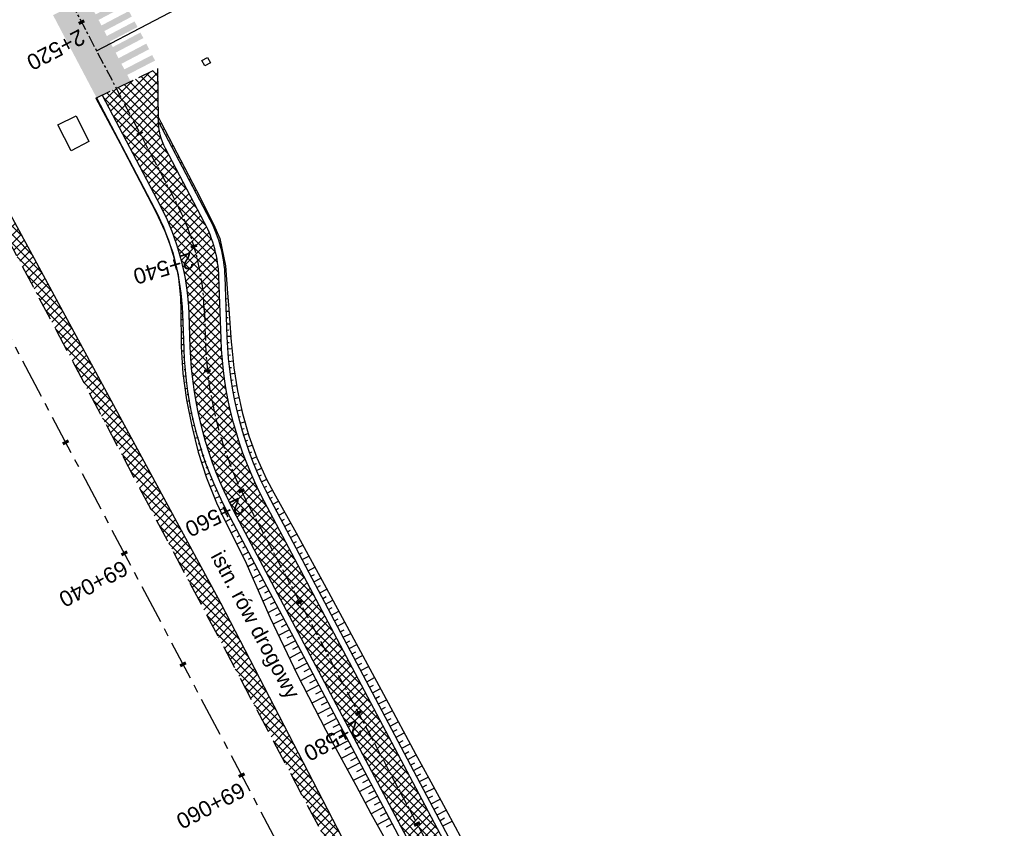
# Model space of a CAD drawing. Header units: metres. Extents: x 7529682 to 7533704, y 5721210 to 5727842.
# Tile 28 of 64: x 7530892 to 7530970, y 5725512 to 5725576. Entities that reach past the tile are written whole.
import ezdxf

# ---------------------------------------------------------------- set-up
doc = ezdxf.new("R2010")
doc.units = ezdxf.units.M
for name, pattern in [('CENTER', [50.8, 31.75, -6.35, 6.35, -6.35]), ('DASHED', [19.05, 12.7, -6.35]), ('HIDDEN', [9.525, 6.35, -3.175])]:
    doc.linetypes.add(name, pattern=pattern)
for name, color, linetype in [('C-DROGI-SYTUACJA-ETYKIETY', 7, 'Continuous'), ('D-hatch-pobocza', 131, 'Continuous'), ('D-pobocza', 7, 'Continuous'), ('D-skarpa', 7, 'Continuous'), ('D-skarpa-kreskowanie', 7, 'Continuous')]:
    doc.layers.add(name, color=color, linetype=linetype)
doc.layers.add('D-hatch-ciag-pieszo-rowerowy', color=7, linetype='Continuous', lineweight=13, true_color=0xff9f80)
doc.layers.add('D-poziome-powl-czerwona', color=7, linetype='Continuous', lineweight=9, true_color=0xff6161)
for name, color, linetype, lineweight in [('D-krawędzie', 7, 'Continuous', 30), ('D-krawężniki-obniżone', 7, 'DASHED', 30), ('D-obrzeża', 7, 'Continuous', 30), ('D-opisy', 7, 'Continuous', 30), ('D-oś', 10, 'CENTER', 30)]:
    doc.layers.add(name, color=color, linetype=linetype, lineweight=lineweight)
doc.layers.add('D-malowanie-proj', color=7, linetype='Continuous', true_color=0x3333ff)
doc.layers.add('poprzeczki', color=7, linetype='Continuous', true_color=0x0000c7)
doc.styles.get("Standard").update_dxf_attribs({"font": 'arial.ttf'})
pattern_1 = [(45, (0, 0), (-0.33675960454, 0.33675960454), []), (135, (0, 0), (-0.33675960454, -0.33675960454), [])]

# ---------------------------------------------------------------- blocks, each defined once
blk = doc.blocks.new('AeccTickLine')
at = {"color": 0, "linetype": 'ByBlock', "lineweight": -2}
blk.add_line((0, 1), (0, -1), dxfattribs=at)

msp = doc.modelspace()

# ---------------------------------------------------------------- hatches: boundary and pattern name
at = {"layer": 'D-hatch-ciag-pieszo-rowerowy'}
h = msp.add_hatch(dxfattribs=at)
h.set_pattern_fill('ANSI37', color=256, scale=0.15, style=0)
h.set_pattern_definition(pattern_1)
h.paths.add_polyline_path([(7530908.012, 5725550.564), (7530907.843, 5725555.506, 0.112773), (7530906.702, 5725559.812), (7530903.597, 5725565.724, -0.119345), (7530903.024, 5725568.007), (7530902.99, 5725572.112), (7530902.831, 5725572.036), (7530899.665, 5725570.523), (7530904.4, 5725561.506, -0.112773), (7530906.681, 5725552.894), (7530906.773, 5725550.234, 0.113466), (7530910.233, 5725537.244), (7530924.386, 5725510.469), (7530927.177, 5725505.157), (7530928.436, 5725505.448), (7530925.491, 5725511.052), (7530911.472, 5725537.574, -0.113466)])
h.paths.add_polyline_path([(7530906.773, 5725550.234), (7530906.681, 5725552.894, 0.112773), (7530904.4, 5725561.506), (7530899.665, 5725570.523), (7530898.537, 5725569.984), (7530903.161, 5725561.178, -0.112773), (7530905.442, 5725552.566), (7530905.533, 5725549.904, 0.113466), (7530908.993, 5725536.913), (7530923.28, 5725509.886), (7530925.918, 5725504.866), (7530927.177, 5725505.157), (7530924.386, 5725510.469), (7530910.233, 5725537.244, -0.113466)])
at = {"layer": 'D-hatch-pobocza'}
h = msp.add_hatch(dxfattribs=at)
h.set_pattern_fill('ANSI37', color=256, scale=0.15, style=0)
h.set_pattern_definition(pattern_1)
h.paths.add_polyline_path([(7531057.01, 5725246.72), (7531044.19, 5725271.11), (7531030.97, 5725296.42), (7531019.37, 5725318.31), (7531007.54, 5725340.71), (7530994.47, 5725365.47), (7530982.58, 5725387.65), (7530971.81, 5725408.22), (7530959.96, 5725430.76), (7530944.54, 5725460.14), (7530935.92, 5725477.07), (7530923.1, 5725500.31), (7530908, 5725529.49), (7530889.658, 5725563.375), (7530889.586, 5725561.257), (7530918.172, 5725507.178), (7530950.163, 5725446.305), (7530993.419, 5725364.265), (7531022.766, 5725308.719), (7531053.81, 5725249.872), (7531081.166, 5725197.875), (7531103.902, 5725154.541), (7531128.123, 5725108.448), (7531149.321, 5725068.209), (7531151.44, 5725067.36), (7531152.004, 5725067.286), (7531141.2, 5725086.69), (7531129.87, 5725108.78), (7531118.46, 5725130.11), (7531107.39, 5725151.39), (7531095.36, 5725174.01), (7531083.61, 5725196.49), (7531071.56, 5725218.8)])
at = {"layer": 'D-malowanie-proj'}
h = msp.add_hatch(color=256, dxfattribs=at)
h.paths.add_polyline_path([(7530899.975, 5725578.011), (7530899.742, 5725578.453), (7530897.087, 5725577.056), (7530897.32, 5725576.613)])
h.paths.add_polyline_path([(7530900.44, 5725577.126), (7530900.207, 5725577.568), (7530897.553, 5725576.171), (7530897.786, 5725575.728)])
h.paths.add_polyline_path([(7530900.906, 5725576.241), (7530900.673, 5725576.683), (7530898.018, 5725575.286), (7530898.251, 5725574.844)])
h.paths.add_polyline_path([(7530895.55, 5725575.682), (7530895.317, 5725576.124), (7530894.875, 5725575.892), (7530895.108, 5725575.449)])
h.paths.add_polyline_path([(7530896.016, 5725574.797), (7530895.783, 5725575.239), (7530895.34, 5725575.007), (7530895.573, 5725574.564)])
h.paths.add_polyline_path([(7530896.481, 5725573.912), (7530896.249, 5725574.355), (7530895.806, 5725574.122), (7530896.039, 5725573.679)])
h = msp.add_hatch(color=256, dxfattribs=at)
h.paths.add_polyline_path([(7530901.359, 5725575.413), (7530901.126, 5725575.855), (7530898.471, 5725574.458), (7530898.704, 5725574.016)])
h.paths.add_polyline_path([(7530901.825, 5725574.528), (7530901.592, 5725574.971), (7530898.937, 5725573.573), (7530899.17, 5725573.131)])
h.paths.add_polyline_path([(7530902.29, 5725573.643), (7530902.058, 5725574.086), (7530899.403, 5725572.688), (7530899.636, 5725572.246)])
h.paths.add_polyline_path([(7530896.934, 5725573.084), (7530896.702, 5725573.527), (7530896.259, 5725573.294), (7530896.492, 5725572.852)])
h.paths.add_polyline_path([(7530897.4, 5725572.199), (7530897.167, 5725572.642), (7530896.725, 5725572.409), (7530896.958, 5725571.967)])
h.paths.add_polyline_path([(7530897.866, 5725571.315), (7530897.633, 5725571.757), (7530897.19, 5725571.524), (7530897.423, 5725571.082)])
h.paths.add_polyline_path([(7530898.332, 5725570.43), (7530898.099, 5725570.872), (7530897.656, 5725570.639), (7530897.889, 5725570.197)])
h.paths.add_polyline_path([(7530902.758, 5725572.739), (7530902.529, 5725573.182), (7530899.869, 5725571.804), (7530900.101, 5725571.361)])
at = {"layer": 'D-poziome-powl-czerwona'}
h = msp.add_hatch(color=256, dxfattribs=at)
h.dxf.hatch_style = 1
edge = h.paths.add_edge_path()
edge.add_line((7530898.098, 5725569.774), (7530900.739, 5725571.036))
edge.add_arc((7530917.765, 5725558.334), 21.242, 143.02832, 143.27555, ccw=False)
edge.add_line((7530900.794, 5725571.11), (7530897.369, 5725577.672))
edge.add_arc((7530894.893, 5725582.048), 5.029, 291.58813, 299.50761, ccw=False)
edge.add_line((7530896.743, 5725577.372), (7530894.629, 5725576.362))
edge.add_line((7530894.629, 5725576.362), (7530898.098, 5725569.774))

# ---------------------------------------------------------------- linework, layer by layer
at = {"layer": 'D-krawędzie', "linetype": 'HIDDEN', "ltscale": 0.3, "flags": 128}
msp.add_lwpolyline([(7530572.01, 5726166.06), (7530599.74, 5726113.52), (7530641.555, 5726032.008), (7530660.961, 5725995.07), (7530689.128, 5725941.54), (7530707.336, 5725907.032), (7530725.256, 5725873.093), (7530743.97, 5725837.654), (7530770.527, 5725787.119), (7530787.864, 5725754.267), (7530809.898, 5725712.542), (7530824.739, 5725684.389), (7530840.856, 5725653.693), (7530860.675, 5725616.154), (7530865.283, 5725607.394), (7530878.05, 5725583.08), (7530918.172, 5725507.178), (7530950.163, 5725446.305), (7530993.419, 5725364.265), (7531022.766, 5725308.719), (7531053.81, 5725249.872), (7531081.166, 5725197.875), (7531103.902, 5725154.541), (7531128.123, 5725108.448), (7531149.3, 5725068.25), (7531167.38, 5725033.767), (7531197.165, 5724976.988), (7531228.151, 5724918.034), (7531253.153, 5724870.491), (7531286.796, 5724806.654), (7531306.74, 5724768.665), (7531335.094, 5724714.652), (7531357.319, 5724672.439), (7531373.645, 5724641.454), (7531392.162, 5724605.999), (7531418.48, 5724555.853), (7531439.727, 5724515.582), (7531476.36, 5724446.19), (7531491.8, 5724416.76), (7531531.9, 5724339.933), (7531557.227, 5724291.659), (7531569.852, 5724267.577), (7531591.376, 5724226.548), (7531610.004, 5724191.103), (7531616.883, 5724177.999), (7531629.985, 5724153.025), (7531641.007, 5724132.022), (7531664.906, 5724087.617), (7531677.644, 5724064.786), (7531683.112, 5724054.988), (7531686.753, 5724048.18), (7531695.448, 5724031.697), (7531703.749, 5724015.917), (7531709.214, 5724005.514), (7531719.389, 5723986.147), (7531726.295, 5723973), (7531732.741, 5723960.736), (7531735.13, 5723956.19)], dxfattribs=at)
at = {"layer": 'D-krawędzie', "linetype": 'ByBlock'}
for points in [[(7530906.492, 5725572.753), (7530906.933, 5725572.988), (7530907.168, 5725572.547), (7530906.727, 5725572.312), (7530906.492, 5725572.753)], [(7530895, 5725567.61), (7530896.464, 5725568.342), (7530897.49, 5725566.29), (7530896.08, 5725565.55), (7530895, 5725567.61)]]:
    msp.add_lwpolyline(points, dxfattribs=at)
at = {"layer": 'D-krawężniki-obniżone', "ltscale": 0.1}
msp.add_lwpolyline([(7530898.035, 5725569.744), (7530902.99, 5725572.112)], dxfattribs=at)
at = {"layer": 'D-obrzeża'}
for points in [[(7531033.909, 5725306.164), (7531023.945, 5725324.301, -0.004067), (7531021.63, 5725328.597), (7531000.738, 5725368.139), (7530957.484, 5725450.176), (7530925.491, 5725511.052), (7530911.472, 5725537.574, -0.113466), (7530908.012, 5725550.564), (7530907.843, 5725555.506, 0.112773), (7530906.702, 5725559.812), (7530903.597, 5725565.724, -0.119345), (7530903.024, 5725568.007), (7530902.99, 5725572.112)], [(7530898.537, 5725569.984), (7530903.161, 5725561.178, -0.112773), (7530905.442, 5725552.566), (7530905.533, 5725549.904, 0.113466), (7530908.993, 5725536.913), (7530923.28, 5725509.886), (7530955.272, 5725449.011), (7530998.527, 5725366.973), (7531019.429, 5725327.411, 0.004067), (7531021.744, 5725323.115), (7531031.707, 5725304.978, -0.004228)]]:
    msp.add_lwpolyline(points, format="xyb", dxfattribs=at)
at = {"layer": 'D-opisy'}
msp.add_line((7530898.095, 5725573.514), (7530930.631, 5725590.598), dxfattribs=at)
at = {"layer": 'D-oś', "ltscale": 0.1}
msp.add_lwpolyline([(7531164.28, 5725032.142), (7531146.202, 5725066.622), (7531125.026, 5725106.818), (7531100.803, 5725152.914), (7531078.067, 5725196.247), (7531050.713, 5725248.241), (7531019.672, 5725307.084), (7530990.323, 5725362.632), (7530947.066, 5725444.675), (7530915.075, 5725505.546), (7530874.954, 5725581.449)], dxfattribs=at)
at = {"layer": 'D-oś', "ltscale": 0.03}
msp.add_lwpolyline([(7530894.636, 5725580.102), (7530904.4, 5725561.506, -0.112773), (7530906.681, 5725552.894), (7530906.773, 5725550.234, 0.113466), (7530910.233, 5725537.244), (7530924.386, 5725510.469), (7530956.378, 5725449.593), (7530999.633, 5725367.556), (7531020.53, 5725328.004, 0.004067), (7531022.845, 5725323.708), (7531022.845, 5725323.708), (7531032.808, 5725305.571, -0.004228)], format="xyb", dxfattribs=at)
at = {"layer": 'D-pobocza'}
for points in [[(7530898.085, 5725569.768), (7530902.718, 5725560.945, -0.112773), (7530904.942, 5725552.549), (7530905.038, 5725549.771, 0.113466), (7530908.497, 5725536.781), (7530922.837, 5725509.653), (7530954.83, 5725448.778), (7530998.085, 5725366.74), (7531018.989, 5725327.174, 0.004067), (7531021.304, 5725322.878), (7531031.267, 5725304.741, -0.004228)], [(7531034.349, 5725306.401), (7531024.385, 5725324.538, -0.004067), (7531022.07, 5725328.834), (7531001.18, 5725368.373), (7530957.927, 5725450.408), (7530925.934, 5725511.285), (7530911.968, 5725537.706, -0.113466), (7530908.508, 5725550.696), (7530908.342, 5725555.523, 0.112773), (7530907.145, 5725560.044), (7530903.027, 5725567.886)]]:
    msp.add_lwpolyline(points, format="xyb", dxfattribs=at)
msp.add_lwpolyline([(7531149.321, 5725068.209), (7531151.44, 5725067.36), (7531152.004, 5725067.286), (7531141.2, 5725086.69), (7531129.87, 5725108.78), (7531118.46, 5725130.11), (7531107.39, 5725151.39), (7531095.36, 5725174.01), (7531083.61, 5725196.49), (7531071.56, 5725218.8), (7531057.01, 5725246.72), (7531044.19, 5725271.11), (7531030.97, 5725296.42), (7531019.37, 5725318.31), (7531007.54, 5725340.71), (7530994.47, 5725365.47), (7530982.58, 5725387.65), (7530971.81, 5725408.22), (7530959.96, 5725430.76), (7530944.54, 5725460.14), (7530935.92, 5725477.07), (7530923.1, 5725500.31), (7530908, 5725529.49), (7530889.658, 5725563.375)], dxfattribs=at)
at = {"layer": 'D-skarpa', "linetype": 'Continuous'}
msp.add_lwpolyline([(7530898.035, 5725569.744), (7530899.991, 5725566.123), (7530902.827, 5725560.68), (7530903.548, 5725559.144), (7530904.177, 5725557.433), (7530904.587, 5725555.657), (7530904.786, 5725553.848), (7530904.817, 5725552.83), (7530904.831, 5725550.167), (7530904.838, 5725549.937), (7530904.978, 5725547.812), (7530905.262, 5725545.699), (7530905.687, 5725543.61), (7530906.194, 5725541.534), (7530906.848, 5725539.496), (7530907.648, 5725537.506), (7530908.263, 5725536.203), (7530909.906, 5725532.933), (7530911.917, 5725528.34), (7530914.071, 5725523.824), (7530916.36, 5725519.378), (7530918.748, 5725514.985), (7530919.957, 5725512.741), (7530921.925, 5725509.168, -0.019339)], format="xyb", dxfattribs=at)
msp.add_lwpolyline([(7530903.023, 5725568.21), (7530903.231, 5725567.824), (7530906.067, 5725562.381), (7530907.412, 5725559.706), (7530907.911, 5725558.549), (7530908.366, 5725556.38), (7530908.531, 5725554.188), (7530908.646, 5725552.962), (7530908.822, 5725550.304), (7530908.836, 5725550.103), (7530909.032, 5725548.252), (7530909.321, 5725546.417), (7530909.719, 5725544.603), (7530910.235, 5725542.821), (7530910.874, 5725541.08), (7530911.638, 5725539.392), (7530912.212, 5725538.29), (7530913.989, 5725535.091), (7530916.401, 5725530.711), (7530921.135, 5725521.902), (7530923.495, 5725517.494), (7530924.717, 5725515.257), (7530925.889, 5725513.104), (7530926.658, 5725511.67), (7530928.249, 5725508.689)], dxfattribs=at)
at = {"layer": 'D-skarpa-kreskowanie', "linetype": 'Continuous'}
for p, q in [((7530898.127, 5725569.573, 107.937), (7530898.151, 5725569.585, 107.919)), ((7530898.365, 5725569.133, 107.933), (7530898.407, 5725569.155, 107.901)), ((7530898.603, 5725568.693, 107.93), (7530898.621, 5725568.703, 107.916)), ((7530898.84, 5725568.253, 107.926), (7530898.872, 5725568.27, 107.902)), ((7530899.078, 5725567.813, 107.922), (7530899.091, 5725567.82, 107.912)), ((7530899.316, 5725567.373, 107.918), (7530899.337, 5725567.384, 107.902)), ((7530903.142, 5725567.667, 108.033), (7530903.276, 5725567.738, 107.932)), ((7530903.374, 5725567.225, 108.033), (7530903.441, 5725567.26, 107.983)), ((7530899.554, 5725566.933, 107.914), (7530899.562, 5725566.937, 107.908)), ((7530899.791, 5725566.493, 107.911), (7530899.802, 5725566.499, 107.903)), ((7530903.607, 5725566.782, 108.033), (7530903.738, 5725566.851, 107.934)), ((7530903.839, 5725566.339, 108.033), (7530903.904, 5725566.373, 107.984)), ((7530900.028, 5725566.053, 107.908), (7530900.031, 5725566.055, 107.905)), ((7530900.259, 5725565.609, 107.909), (7530900.267, 5725565.614, 107.903)), ((7530904.072, 5725565.897, 108.033), (7530904.2, 5725565.964, 107.937)), ((7530900.49, 5725565.166, 107.91), (7530900.495, 5725565.168, 107.907)), ((7530904.304, 5725565.454, 108.034), (7530904.368, 5725565.487, 107.986)), ((7530904.537, 5725565.011, 108.034), (7530904.662, 5725565.077, 107.939)), ((7530900.721, 5725564.723, 107.911), (7530900.732, 5725564.728, 107.903)), ((7530900.952, 5725564.279, 107.913), (7530900.958, 5725564.282, 107.908)), ((7530904.769, 5725564.569, 108.034), (7530904.831, 5725564.601, 107.987)), ((7530905.001, 5725564.126, 108.034), (7530905.124, 5725564.19, 107.942)), ((7530901.183, 5725563.836, 107.914), (7530901.197, 5725563.843, 107.904)), ((7530901.414, 5725563.392, 107.915), (7530901.422, 5725563.396, 107.91)), ((7530905.234, 5725563.683, 108.034), (7530905.295, 5725563.715, 107.989)), ((7530905.466, 5725563.24, 108.035), (7530905.586, 5725563.304, 107.944)), ((7530901.645, 5725562.949, 107.916), (7530901.662, 5725562.958, 107.904)), ((7530901.876, 5725562.505, 107.918), (7530901.885, 5725562.51, 107.911)), ((7530905.699, 5725562.798, 108.035), (7530905.758, 5725562.829, 107.99)), ((7530905.931, 5725562.355, 108.035), (7530906.048, 5725562.417, 107.947)), ((7530902.107, 5725562.062, 107.919), (7530902.127, 5725562.072, 107.904)), ((7530902.338, 5725561.619, 107.92), (7530902.349, 5725561.624, 107.912)), ((7530902.569, 5725561.175, 107.922), (7530902.591, 5725561.187, 107.905)), ((7530902.8, 5725560.732, 107.923), (7530902.812, 5725560.738, 107.914)), ((7530903.014, 5725560.281, 107.923), (7530903.038, 5725560.292, 107.905)), ((7530903.227, 5725559.829, 107.922), (7530903.238, 5725559.834, 107.914)), ((7530903.439, 5725559.377, 107.922), (7530903.461, 5725559.386, 107.905)), ((7530903.631, 5725558.917, 107.92), (7530903.641, 5725558.921, 107.913)), ((7530903.804, 5725558.448, 107.916), (7530903.818, 5725558.453, 107.906)), ((7530903.976, 5725557.979, 107.912), (7530903.981, 5725557.98, 107.909)), ((7530904.149, 5725557.51, 107.908), (7530904.152, 5725557.51, 107.906)), ((7530904.279, 5725557.027, 107.906), (7530904.275, 5725557.026, 107.905)), ((7530904.398, 5725556.542, 107.907), (7530904.383, 5725556.538, 107.898)), ((7530904.517, 5725556.056, 107.907), (7530904.506, 5725556.054, 107.9)), ((7530904.627, 5725555.569, 107.907), (7530904.597, 5725555.563, 107.887)), ((7530904.697, 5725555.073, 107.907), (7530904.674, 5725555.07, 107.892)), ((7530904.767, 5725554.578, 107.907), (7530904.707, 5725554.571, 107.867)), ((7530904.837, 5725554.083, 107.908), (7530904.799, 5725554.079, 107.882)), ((7530908.342, 5725554.258, 108.038), (7530908.43, 5725554.266, 107.979)), ((7530908.38, 5725553.759, 108.038), (7530908.57, 5725553.773, 107.911)), ((7530904.886, 5725553.586, 107.908), (7530904.794, 5725553.579, 107.847)), ((7530904.917, 5725553.087, 107.908), (7530904.863, 5725553.084, 107.872)), ((7530908.411, 5725553.26, 108.038), (7530908.514, 5725553.265, 107.969)), ((7530904.941, 5725552.588, 107.908), (7530904.818, 5725552.583, 107.826)), ((7530908.437, 5725552.761, 108.038), (7530908.659, 5725552.769, 107.89)), ((7530908.454, 5725552.261, 108.038), (7530908.573, 5725552.265, 107.959)), ((7530904.975, 5725551.588, 107.909), (7530904.823, 5725551.583, 107.807)), ((7530904.958, 5725552.088, 107.908), (7530904.889, 5725552.086, 107.863)), ((7530908.471, 5725551.762, 108.039), (7530908.725, 5725551.77, 107.869)), ((7530904.992, 5725551.089, 107.909), (7530904.909, 5725551.086, 107.853)), ((7530908.489, 5725551.262, 108.039), (7530908.623, 5725551.267, 107.949)), ((7530908.506, 5725550.762, 108.039), (7530908.791, 5725550.772, 107.849)), ((7530905.01, 5725550.589, 107.909), (7530904.829, 5725550.583, 107.788)), ((7530905.027, 5725550.089, 107.909), (7530904.93, 5725550.086, 107.845)), ((7530908.523, 5725550.263, 108.039), (7530908.674, 5725550.268, 107.939)), ((7530905.059, 5725549.59, 107.909), (7530904.862, 5725549.58, 107.777)), ((7530905.097, 5725549.092, 107.909), (7530904.996, 5725549.085, 107.842)), ((7530908.554, 5725549.764, 108.039), (7530908.87, 5725549.78, 107.828)), ((7530908.591, 5725549.265, 108.039), (7530908.757, 5725549.277, 107.929)), ((7530905.134, 5725548.593, 107.91), (7530904.928, 5725548.576, 107.772)), ((7530908.629, 5725548.766, 108.04), (7530908.974, 5725548.797, 107.808)), ((7530908.666, 5725548.268, 108.04), (7530908.846, 5725548.287, 107.919)), ((7530905.225, 5725547.598, 107.91), (7530905.01, 5725547.573, 107.766)), ((7530905.171, 5725548.095, 107.91), (7530905.066, 5725548.084, 107.839)), ((7530908.733, 5725547.772, 108.04), (7530909.1, 5725547.818, 107.793)), ((7530905.295, 5725547.103, 107.91), (7530905.186, 5725547.088, 107.837)), ((7530908.804, 5725547.277, 108.04), (7530908.99, 5725547.304, 107.914)), ((7530908.874, 5725546.782, 108.04), (7530909.254, 5725546.843, 107.784)), ((7530905.366, 5725546.608, 107.91), (7530905.144, 5725546.575, 107.761)), ((7530905.436, 5725546.113, 107.91), (7530905.324, 5725546.094, 107.834)), ((7530908.949, 5725546.288, 108.041), (7530909.141, 5725546.323, 107.91)), ((7530905.515, 5725545.619, 107.911), (7530905.286, 5725545.578, 107.756)), ((7530905.618, 5725545.13, 107.911), (7530905.503, 5725545.107, 107.832)), ((7530909.052, 5725545.799, 108.041), (7530909.44, 5725545.875, 107.777)), ((7530909.155, 5725545.31, 108.041), (7530909.35, 5725545.352, 107.908)), ((7530905.722, 5725544.641, 107.911), (7530905.487, 5725544.591, 107.751)), ((7530909.259, 5725544.821, 108.041), (7530909.651, 5725544.912, 107.773)), ((7530909.374, 5725544.334, 108.041), (7530909.571, 5725544.384, 107.906)), ((7530905.929, 5725543.662, 107.911), (7530905.689, 5725543.603, 107.747)), ((7530905.825, 5725544.151, 107.911), (7530905.706, 5725544.124, 107.83)), ((7530909.509, 5725543.853, 108.042), (7530909.905, 5725543.96, 107.768)), ((7530906.064, 5725543.181, 107.911), (7530905.936, 5725543.147, 107.823)), ((7530909.645, 5725543.372, 108.042), (7530909.843, 5725543.429, 107.904)), ((7530909.781, 5725542.89, 108.042), (7530910.179, 5725543.014, 107.764)), ((7530906.2, 5725542.7, 107.912), (7530905.928, 5725542.624, 107.723)), ((7530906.336, 5725542.219, 107.912), (7530906.192, 5725542.176, 107.812)), ((7530909.935, 5725542.415, 108.042), (7530910.135, 5725542.481, 107.902)), ((7530910.103, 5725541.944, 108.042), (7530910.505, 5725542.085, 107.758)), ((7530906.471, 5725541.737, 107.912), (7530906.168, 5725541.642, 107.7)), ((7530906.632, 5725541.264, 107.912), (7530906.473, 5725541.211, 107.801)), ((7530910.27, 5725541.473, 108.043), (7530910.473, 5725541.548, 107.899)), ((7530906.799, 5725540.793, 107.912), (7530906.469, 5725540.677, 107.679)), ((7530910.438, 5725541.002, 108.043), (7530910.844, 5725541.16, 107.752)), ((7530910.631, 5725540.541, 108.043), (7530910.836, 5725540.625, 107.895)), ((7530907.134, 5725539.851, 107.913), (7530906.778, 5725539.714, 107.658)), ((7530906.967, 5725540.322, 107.912), (7530906.795, 5725540.259, 107.79)), ((7530910.829, 5725540.082, 108.043), (7530911.245, 5725540.261, 107.741)), ((7530911.028, 5725539.623, 108.043), (7530911.238, 5725539.718, 107.89)), ((7530907.319, 5725539.386, 107.913), (7530907.135, 5725539.312, 107.781)), ((7530907.517, 5725538.927, 107.913), (7530907.14, 5725538.768, 107.64)), ((7530911.228, 5725539.165, 108.043), (7530911.652, 5725539.366, 107.731)), ((7530907.716, 5725538.468, 107.913), (7530907.523, 5725538.383, 107.772)), ((7530911.451, 5725538.718, 108.044), (7530911.665, 5725538.824, 107.884)), ((7530911.675, 5725538.27, 108.044), (7530912.106, 5725538.494, 107.72)), ((7530907.914, 5725538.01, 107.913), (7530907.518, 5725537.828, 107.623)), ((7530908.121, 5725537.554, 107.914), (7530907.918, 5725537.457, 107.764)), ((7530911.904, 5725537.826, 108.044), (7530912.123, 5725537.942, 107.879)), ((7530912.138, 5725537.384, 108.044), (7530912.584, 5725537.62, 107.707)), ((7530908.345, 5725537.107, 107.914), (7530907.933, 5725536.902, 107.607)), ((7530908.568, 5725536.66, 107.914), (7530908.359, 5725536.552, 107.757)), ((7530912.371, 5725536.942, 108.044), (7530912.599, 5725537.062, 107.873)), ((7530912.605, 5725536.5, 108.045), (7530913.07, 5725536.746, 107.694)), ((7530908.797, 5725536.215, 107.914), (7530908.37, 5725535.99, 107.593)), ((7530909.03, 5725535.773, 107.914), (7530908.813, 5725535.658, 107.75)), ((7530912.839, 5725536.058, 108.045), (7530913.076, 5725536.183, 107.866)), ((7530913.072, 5725535.616, 108.045), (7530913.556, 5725535.871, 107.681)), ((7530909.264, 5725535.331, 107.914), (7530908.819, 5725535.096, 107.579)), ((7530913.306, 5725535.174, 108.045), (7530913.552, 5725535.304, 107.86)), ((7530913.54, 5725534.732, 108.045), (7530914.041, 5725534.997, 107.668)), ((7530909.731, 5725534.447, 107.915), (7530909.268, 5725534.202, 107.566)), ((7530909.498, 5725534.889, 107.915), (7530909.271, 5725534.769, 107.743)), ((7530913.773, 5725534.29, 108.045), (7530914.028, 5725534.424, 107.854)), ((7530910.199, 5725533.563, 107.915), (7530909.717, 5725533.309, 107.552)), ((7530909.965, 5725534.005, 107.915), (7530909.729, 5725533.88, 107.737)), ((7530914.007, 5725533.848, 108.046), (7530914.523, 5725534.12, 107.656)), ((7530914.241, 5725533.406, 108.046), (7530914.503, 5725533.544, 107.848)), ((7530910.666, 5725532.679, 107.915), (7530910.139, 5725532.401, 107.518)), ((7530910.432, 5725533.121, 107.915), (7530910.185, 5725532.99, 107.729)), ((7530914.474, 5725532.964, 108.046), (7530915.006, 5725533.244, 107.645)), ((7530914.708, 5725532.522, 108.046), (7530914.978, 5725532.664, 107.843)), ((7530911.133, 5725531.795, 107.916), (7530910.541, 5725531.482, 107.469)), ((7530910.9, 5725532.237, 107.916), (7530910.62, 5725532.089, 107.705)), ((7530914.942, 5725532.079, 108.046), (7530915.488, 5725532.368, 107.634)), ((7530911.367, 5725531.353, 107.916), (7530911.055, 5725531.188, 107.681)), ((7530915.175, 5725531.637, 108.047), (7530915.452, 5725531.784, 107.838)), ((7530915.409, 5725531.195, 108.047), (7530915.971, 5725531.492, 107.623)), ((7530911.601, 5725530.911, 107.916), (7530910.943, 5725530.563, 107.421)), ((7530911.834, 5725530.469, 107.916), (7530911.489, 5725530.286, 107.656)), ((7530915.643, 5725530.753, 108.047), (7530915.927, 5725530.904, 107.832)), ((7530915.876, 5725530.311, 108.047), (7530916.452, 5725530.616, 107.613)), ((7530912.068, 5725530.027, 107.917), (7530911.346, 5725529.645, 107.372)), ((7530912.302, 5725529.585, 107.917), (7530911.924, 5725529.385, 107.632)), ((7530916.11, 5725529.869, 108.047), (7530916.4, 5725530.022, 107.829)), ((7530916.344, 5725529.427, 108.047), (7530916.926, 5725529.735, 107.609)), ((7530912.535, 5725529.143, 107.917), (7530911.748, 5725528.726, 107.323)), ((7530912.769, 5725528.701, 107.917), (7530912.36, 5725528.484, 107.609)), ((7530916.577, 5725528.985, 108.048), (7530916.87, 5725529.14, 107.827)), ((7530916.811, 5725528.543, 108.048), (7530917.399, 5725528.854, 107.604)), ((7530913.003, 5725528.259, 107.917), (7530912.167, 5725527.817, 107.287)), ((7530917.045, 5725528.101, 108.048), (7530917.34, 5725528.257, 107.825)), ((7530917.278, 5725527.659, 108.048), (7530917.873, 5725527.973, 107.6)), ((7530913.47, 5725527.374, 107.918), (7530912.597, 5725526.913, 107.26)), ((7530913.236, 5725527.816, 107.917), (7530912.809, 5725527.591, 107.595)), ((7530917.512, 5725527.217, 108.048), (7530917.811, 5725527.375, 107.823)), ((7530917.746, 5725526.775, 108.049), (7530918.346, 5725527.092, 107.596)), ((7530913.937, 5725526.49, 107.918), (7530913.028, 5725526.01, 107.233)), ((7530913.704, 5725526.932, 107.918), (7530913.258, 5725526.697, 107.582)), ((7530917.979, 5725526.333, 108.049), (7530918.281, 5725526.492, 107.821)), ((7530914.405, 5725525.606, 107.918), (7530913.459, 5725525.107, 107.206)), ((7530914.171, 5725526.048, 107.918), (7530913.707, 5725525.803, 107.569)), ((7530918.213, 5725525.891, 108.049), (7530918.82, 5725526.211, 107.592)), ((7530918.447, 5725525.449, 108.049), (7530918.751, 5725525.61, 107.819)), ((7530914.638, 5725525.164, 107.919), (7530914.157, 5725524.91, 107.555)), ((7530918.68, 5725525.007, 108.049), (7530919.293, 5725525.331, 107.587)), ((7530914.872, 5725524.722, 107.919), (7530913.89, 5725524.203, 107.179)), ((7530915.106, 5725524.28, 107.919), (7530914.607, 5725524.017, 107.543)), ((7530918.914, 5725524.565, 108.049), (7530919.222, 5725524.727, 107.817)), ((7530919.148, 5725524.123, 108.05), (7530919.766, 5725524.45, 107.583)), ((7530915.339, 5725523.838, 107.919), (7530914.337, 5725523.308, 107.163)), ((7530915.573, 5725523.396, 107.919), (7530915.069, 5725523.13, 107.539)), ((7530919.381, 5725523.681, 108.05), (7530919.692, 5725523.845, 107.815)), ((7530919.615, 5725523.239, 108.05), (7530920.24, 5725523.569, 107.579)), ((7530915.807, 5725522.954, 107.919), (7530914.794, 5725522.419, 107.156)), ((7530916.04, 5725522.512, 107.92), (7530915.532, 5725522.243, 107.536)), ((7530919.849, 5725522.797, 108.05), (7530920.163, 5725522.963, 107.813)), ((7530920.082, 5725522.355, 108.05), (7530920.713, 5725522.688, 107.575)), ((7530916.274, 5725522.07, 107.92), (7530915.252, 5725521.53, 107.149)), ((7530916.508, 5725521.628, 107.92), (7530915.994, 5725521.357, 107.533)), ((7530920.316, 5725521.912, 108.05), (7530920.633, 5725522.08, 107.811)), ((7530920.55, 5725521.47, 108.051), (7530921.187, 5725521.807, 107.57)), ((7530916.741, 5725521.186, 107.92), (7530915.71, 5725520.641, 107.142)), ((7530920.783, 5725521.028, 108.051), (7530921.103, 5725521.197, 107.81)), ((7530921.017, 5725520.586, 108.051), (7530921.658, 5725520.925, 107.567)), ((7530917.209, 5725520.302, 107.92), (7530916.167, 5725519.751, 107.135)), ((7530916.975, 5725520.744, 107.92), (7530916.457, 5725520.47, 107.53)), ((7530921.251, 5725520.144, 108.051), (7530921.572, 5725520.314, 107.809)), ((7530921.484, 5725519.702, 108.051), (7530922.13, 5725520.044, 107.564)), ((7530917.676, 5725519.418, 107.921), (7530916.637, 5725518.868, 107.137)), ((7530917.442, 5725519.86, 107.921), (7530916.92, 5725519.584, 107.527)), ((7530921.718, 5725519.26, 108.052), (7530922.042, 5725519.432, 107.807)), ((7530918.143, 5725518.534, 107.921), (7530917.114, 5725517.99, 107.145)), ((7530917.91, 5725518.976, 107.921), (7530917.393, 5725518.702, 107.531)), ((7530921.952, 5725518.818, 108.052), (7530922.602, 5725519.162, 107.561)), ((7530922.185, 5725518.376, 108.052), (7530922.512, 5725518.549, 107.806)), ((7530918.377, 5725518.092, 107.921), (7530917.865, 5725517.821, 107.535)), ((7530922.419, 5725517.934, 108.052), (7530923.074, 5725518.28, 107.558)), ((7530918.61, 5725517.65, 107.922), (7530917.592, 5725517.111, 107.154)), ((7530918.844, 5725517.207, 107.922), (7530918.338, 5725516.94, 107.54)), ((7530922.653, 5725517.492, 108.052), (7530922.981, 5725517.666, 107.805)), ((7530922.886, 5725517.05, 108.052), (7530923.546, 5725517.399, 107.555)), ((7530919.078, 5725516.765, 107.922), (7530918.07, 5725516.233, 107.162)), ((7530919.311, 5725516.323, 107.922), (7530918.81, 5725516.058, 107.544)), ((7530923.12, 5725516.608, 108.053), (7530923.453, 5725516.784, 107.801)), ((7530923.354, 5725516.166, 108.053), (7530924.026, 5725516.521, 107.546)), ((7530919.545, 5725515.881, 107.922), (7530918.548, 5725515.354, 107.17)), ((7530919.779, 5725515.439, 107.922), (7530919.282, 5725515.177, 107.548)), ((7530923.587, 5725515.724, 108.053), (7530923.926, 5725515.903, 107.797)), ((7530923.821, 5725515.282, 108.053), (7530924.505, 5725515.644, 107.537)), ((7530920.012, 5725514.997, 107.923), (7530919.023, 5725514.474, 107.177)), ((7530920.246, 5725514.555, 107.923), (7530919.753, 5725514.295, 107.551)), ((7530924.055, 5725514.84, 108.053), (7530924.4, 5725515.022, 107.793)), ((7530924.288, 5725514.398, 108.05), (7530924.984, 5725514.766, 107.526)), ((7530920.48, 5725514.113, 107.923), (7530919.497, 5725513.594, 107.182)), ((7530924.522, 5725513.956, 108.048), (7530924.873, 5725514.141, 107.783)), ((7530924.756, 5725513.514, 108.045), (7530925.462, 5725513.887, 107.512)), ((7530920.947, 5725513.229, 107.923), (7530919.972, 5725512.714, 107.188)), ((7530920.713, 5725513.671, 107.923), (7530920.224, 5725513.412, 107.554)), ((7530924.989, 5725513.072, 108.042), (7530925.345, 5725513.26, 107.774)), ((7530925.223, 5725512.63, 108.04), (7530925.94, 5725513.009, 107.499)), ((7530921.414, 5725512.345, 107.918), (7530920.454, 5725511.838, 107.194)), ((7530921.181, 5725512.787, 107.92), (7530920.697, 5725512.531, 107.556)), ((7530925.457, 5725512.188, 108.037), (7530925.816, 5725512.378, 107.765)), ((7530921.648, 5725511.903, 107.915), (7530921.172, 5725511.651, 107.556)), ((7530925.69, 5725511.745, 108.034), (7530926.413, 5725512.127, 107.489))]:
    msp.add_line(p, q, dxfattribs=at)

# ---------------------------------------------------------------- block references
at = {"layer": 'C-DROGI-SYTUACJA-ETYKIETY', "color": 7, "linetype": 'Continuous', "lineweight": 60, "xscale": 0.25, "yscale": 0.25, "zscale": 0.25, "rotation": 297.860774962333}
for p in [(7530895.641, 5725542.313), (7530900.314, 5725533.472), (7530904.987, 5725524.631), (7530909.66, 5725515.79)]:
    msp.add_blockref('AeccTickLine', p, dxfattribs=at)
at = {"layer": 'poprzeczki', "color": 7, "linetype": 'Continuous', "lineweight": 60, "xscale": 0.25, "yscale": 0.25, "zscale": 0.25}
for p, rotation in [((7530896.898, 5725575.794), 297.7038992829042), ((7530901.547, 5725566.94), 297.7038992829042), ((7530905.856, 5725557.935), 286.6392570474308), ((7530906.931, 5725548.024), 276.1992591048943), ((7530909.632, 5725538.444), 295.2978522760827), ((7530914.279, 5725529.589), 297.8607749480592), ((7530918.952, 5725520.748), 297.8607749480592), ((7530923.625, 5725511.907), 297.8607749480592)]:
    msp.add_blockref('AeccTickLine', p, dxfattribs=dict(at, rotation=rotation))

# ---------------------------------------------------------------- texts
at = {"layer": 'C-DROGI-SYTUACJA-ETYKIETY', "color": 7}
for s, rotation, p in [('2+520', 207.7039, (7530896.74, 5725575.287)), ('2+540', 196.63926, (7530905.604, 5725557.468)), ('2+560', 205.29785, (7530909.453, 5725537.944)), ('69+040', 207.86077, (7530900.158, 5725532.965)), ('2+580', 207.86077, (7530918.796, 5725520.241)), ('69+060', 207.86077, (7530909.504, 5725515.284))]:
    msp.add_text(s, height=1.25, rotation=rotation, dxfattribs=at).set_placement(p)
at = {"layer": 'D-opisy'}
msp.add_text('istn. rów drogowy', height=1.2, rotation=298.10365, dxfattribs=at).set_placement((7530907.157, 5725533.259))

doc.saveas('drawing.dxf')
